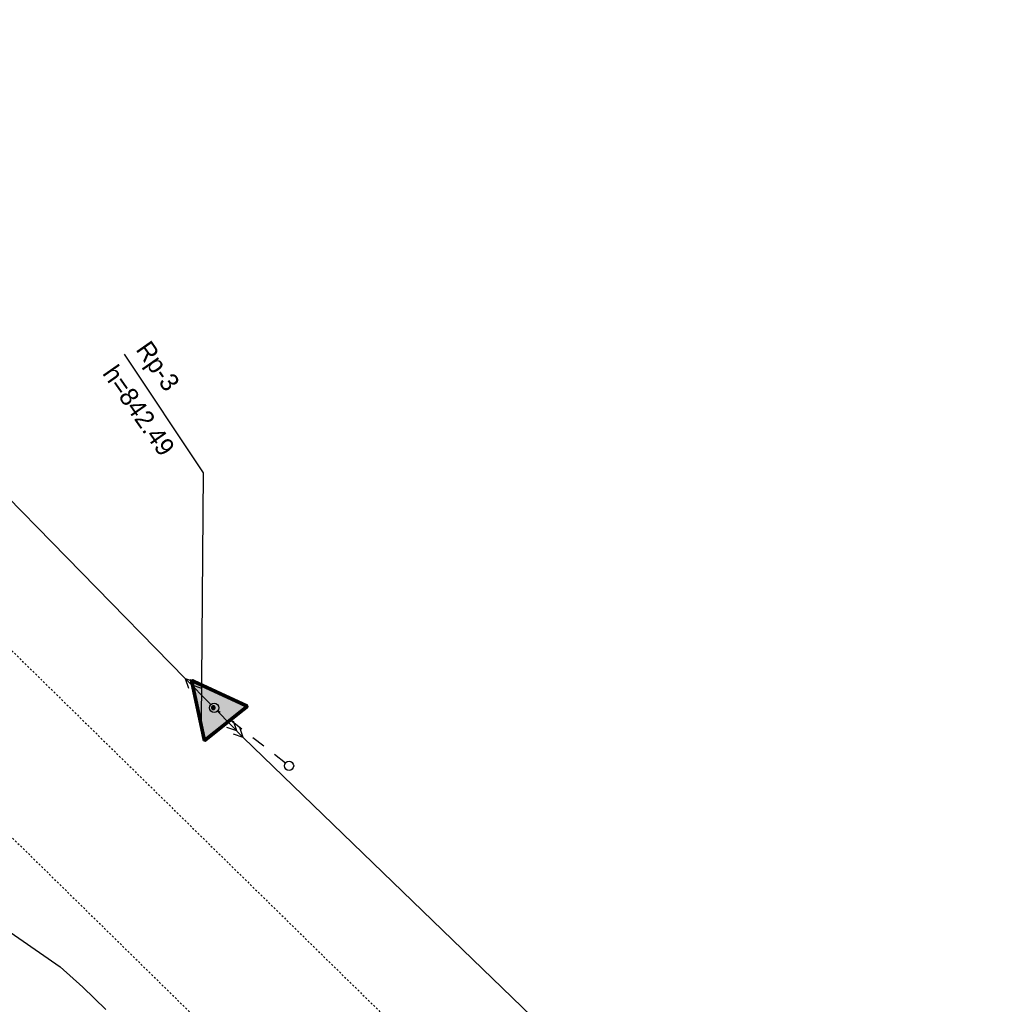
# Model space of a CAD drawing. Header units: millimetres. Extents: x 405709 to 406552, y 4254722 to 4255885.
# Tile 16 of 48: x 406390 to 406443, y 4254950 to 4255004. Entities that reach past the tile are written whole.
import ezdxf

# ---------------------------------------------------------------- set-up
doc = ezdxf.new("R2010")
doc.units = ezdxf.units.MM
doc.header["$LTSCALE"] = 0.5
doc.linetypes.add('CONTI', pattern=[0])
doc.linetypes.add('Д_ТРОТ_ТРУБА', pattern=[3, 1.5, -1.5])
for name, color, linetype in [('(022) Возд. Линии', 7, 'Continuous'), ('(025) Дорога', 7, 'Continuous'), ('(031) Горизонтали', 42, 'Continuous'), ('PI_OTDEFAULT', 172, 'CONTI'), ('ЦММ (0).Точки.Рельефные', 7, 'Continuous')]:
    doc.layers.add(name, color=color, linetype=linetype)
doc.styles.add('BM-431', font='txt')

# ---------------------------------------------------------------- blocks, each defined once
blk = doc.blocks.new('BLOCK_2_0_0_0_0_0_0')
at = {"layer": 'ЦММ (0).Точки.Рельефные', "true_color": 0xffffff}
blk.add_hatch(color=7, dxfattribs=at).paths.add_polyline_path([(0, 19), (-15, -11), (15, -11)])
at = {"layer": 'ЦММ (0).Точки.Рельефные'}
blk.add_hatch(color=256, dxfattribs=at).paths.add_polyline_path([(0, 1), (-0.1, 0.99), (-0.2, 0.98), (-0.3, 0.96), (-0.39, 0.92), (-0.48, 0.88), (-0.56, 0.83), (-0.64, 0.77), (-0.71, 0.71), (-0.77, 0.64), (-0.83, 0.56), (-0.88, 0.48), (-0.92, 0.39), (-0.96, 0.3), (-0.98, 0.2), (-0.99, 0.1), (-1, 0), (-1, 0), (-0.99, -0.1), (-0.98, -0.2), (-0.96, -0.3), (-0.92, -0.39), (-0.88, -0.48), (-0.83, -0.56), (-0.77, -0.64), (-0.71, -0.71), (-0.64, -0.77), (-0.56, -0.83), (-0.48, -0.88), (-0.39, -0.92), (-0.3, -0.96), (-0.2, -0.98), (-0.1, -0.99), (0, -1), (0, -1), (0.1, -0.99), (0.2, -0.98), (0.3, -0.96), (0.39, -0.92), (0.48, -0.88), (0.56, -0.83), (0.64, -0.77), (0.71, -0.71), (0.77, -0.64), (0.83, -0.56), (0.88, -0.48), (0.92, -0.39), (0.96, -0.3), (0.98, -0.2), (0.99, -0.1), (1, 0), (1, 0), (0.99, 0.1), (0.98, 0.2), (0.96, 0.3), (0.92, 0.39), (0.88, 0.48), (0.83, 0.56), (0.77, 0.64), (0.71, 0.71), (0.64, 0.77), (0.56, 0.83), (0.48, 0.88), (0.39, 0.92), (0.3, 0.96), (0.2, 0.98), (0.1, 0.99), (0, 1)])
at = {"layer": 'ЦММ (0).Точки.Рельефные', "const_width": 2}
for points in [[(-15, -11), (0, 19)], [(0, 19), (15, -11)], [(15, -11), (-15, -11)]]:
    blk.add_lwpolyline(points, dxfattribs=at)
at = {"layer": 'ЦММ (0).Точки.Рельефные', "color": 7, "true_color": 0xffffff, "const_width": 1}
blk.add_lwpolyline([(0, 19), (-15, -11), (15, -11)], close=True, dxfattribs=at)
at = {"layer": 'ЦММ (0).Точки.Рельефные'}
blk.add_lwpolyline([(0, 1), (-0.1, 0.99), (-0.2, 0.98), (-0.3, 0.96), (-0.39, 0.92), (-0.48, 0.88), (-0.56, 0.83), (-0.64, 0.77), (-0.71, 0.71), (-0.77, 0.64), (-0.83, 0.56), (-0.88, 0.48), (-0.92, 0.39), (-0.96, 0.3), (-0.98, 0.2), (-0.99, 0.1), (-1, 0), (-1, 0), (-0.99, -0.1), (-0.98, -0.2), (-0.96, -0.3), (-0.92, -0.39), (-0.88, -0.48), (-0.83, -0.56), (-0.77, -0.64), (-0.71, -0.71), (-0.64, -0.77), (-0.56, -0.83), (-0.48, -0.88), (-0.39, -0.92), (-0.3, -0.96), (-0.2, -0.98), (-0.1, -0.99), (0, -1), (0, -1), (0.1, -0.99), (0.2, -0.98), (0.3, -0.96), (0.39, -0.92), (0.48, -0.88), (0.56, -0.83), (0.64, -0.77), (0.71, -0.71), (0.77, -0.64), (0.83, -0.56), (0.88, -0.48), (0.92, -0.39), (0.96, -0.3), (0.98, -0.2), (0.99, -0.1), (1, 0), (1, 0), (0.99, 0.1), (0.98, 0.2), (0.96, 0.3), (0.92, 0.39), (0.88, 0.48), (0.83, 0.56), (0.77, 0.64), (0.71, 0.71), (0.64, 0.77), (0.56, 0.83), (0.48, 0.88), (0.39, 0.92), (0.3, 0.96), (0.2, 0.98), (0.1, 0.99), (0, 1)], close=True, dxfattribs=at)
blk = doc.blocks.new('strela1')
at = {"layer": '(022) Возд. Линии'}
for p, q in [((-2, 0), (-1.5, 0.25)), ((0, 0), (-2, 0)), ((-2, 0), (-1.5, -0.25)), ((-1.5, 0), (-1, 0.25)), ((-1.5, 0), (-1, -0.25))]:
    blk.add_line(p, q, dxfattribs=at)
blk = doc.blocks.new('strela2')
at = {"layer": '(022) Возд. Линии'}
for p, q in [((0, 0), (2, 0)), ((1.5, 0), (1, 0.25)), ((1.5, 0), (1, -0.25)), ((2, 0), (1.5, 0.25)), ((2, 0), (1.5, -0.25))]:
    blk.add_line(p, q, dxfattribs=at)
blk = doc.blocks.new('STOLB')
at = {"layer": '(022) Возд. Линии'}
blk.add_circle((0, 0), 0.25, dxfattribs=at)

msp = doc.modelspace()

# ---------------------------------------------------------------- linework, layer by layer
at = {"layer": '(022) Возд. Линии', "elevation": -7.06}
for points in [[(406398.992, 4254967.829), (406348.12, 4255019.84)], [(406402.14, 4254964.61), (406445.59, 4254922.596)]]:
    msp.add_lwpolyline(points, dxfattribs=at)
at = {"layer": '(022) Возд. Линии', "linetype": 'Д_ТРОТ_ТРУБА', "elevation": -7.21}
msp.add_lwpolyline([(406404.449, 4254963.212), (406400.772, 4254966.061)], dxfattribs=at)
at = {"layer": '(025) Дорога', "linetype": 'Д_ТРОТ_ТРУБА', "ltscale": 0.1, "flags": 128}
for points in [[(405782.714, 4255860.237), (405783.467, 4255854.009), (405787.357, 4255836.299), (405796.387, 4255813.919), (405808.627, 4255795.739), (405843.717, 4255753.069), (405862.857, 4255731.199), (405891.097, 4255699.229), (405914.157, 4255672.749), (405943.537, 4255638.219), (405980.327, 4255590.229), (406010.067, 4255552.289), (406064.577, 4255491.749), (406108.757, 4255440.899), (406113.177, 4255434.059), (406118.117, 4255421.019), (406120.847, 4255408.439), (406126.977, 4255365.989), (406137.207, 4255327.489), (406160.857, 4255259.219), (406178.707, 4255213.809), (406200.097, 4255174.459), (406222.737, 4255145.749), (406254.787, 4255104.899), (406294.707, 4255057.739), (406338.637, 4255007.089), (406369.807, 4254978.529), (406414.237, 4254934.909), (406453.887, 4254898.609), (406488.527, 4254862.469), (406540.017, 4254812.339), (406547.477, 4254805.076)], [(405792.411, 4255859.925), (405792.617, 4255857.579), (405794.347, 4255837.839), (405802.997, 4255818.099), (405814.957, 4255799.589), (405842.787, 4255764.929), (405849.207, 4255758.389), (405869.347, 4255735.769), (405896.647, 4255703.709), (405919.567, 4255678.089), (405948.627, 4255643.749), (405986.027, 4255594.959), (406015.497, 4255556.649), (406069.887, 4255496.469), (406113.847, 4255444.769), (406118.737, 4255436.369), (406128.097, 4255410.099), (406133.827, 4255367.759), (406143.437, 4255331.109), (406167.007, 4255262.319), (406185.657, 4255218.649), (406206.367, 4255178.479), (406227.337, 4255150.259), (406260.627, 4255109.139), (406299.967, 4255062.749), (406343.977, 4255012.439), (406373.417, 4254985.149), (406419.047, 4254940.389), (406457.257, 4254905.719), (406493.927, 4254868.269), (406544.007, 4254818.779), (406552.146, 4254810.736)]]:
    msp.add_lwpolyline(points, dxfattribs=at)
at = {"layer": '(031) Горизонтали'}
msp.add_polyline3d([(406372.487, 4254962.589, 604.5), (406373.147, 4254962.169, 604.5), (406374.197, 4254961.659, 604.5), (406377.207, 4254960.409, 604.5), (406380.127, 4254959.239, 604.5), (406382.247, 4254958.239, 604.5), (406383.567, 4254957.389, 604.5), (406385.757, 4254956.109, 604.5), (406388.777, 4254954.439, 604.5), (406392.167, 4254952.099, 604.5), (406393.417, 4254950.999, 604.5), (406394.657, 4254949.779, 604.5)], dxfattribs=at)
at = {"layer": 'PI_OTDEFAULT', "color": 1, "ltscale": 3, "true_color": 0xff0000}
msp.add_lwpolyline([(406395.66, 4254985.501), (406399.971, 4254979.031), (406399.854, 4254965.464)], dxfattribs=at)

# ---------------------------------------------------------------- block references
at = {"layer": '(022) Возд. Линии'}
for name, p, rotation in [('strela1', (406400.391, 4254966.399, -7.06), 314.365444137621), ('STOLB', (406400.567, 4254966.219, -7.06), 314.365444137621), ('strela2', (406400.742, 4254966.04, -7.06), 314.365444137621), ('STOLB', (406404.647, 4254963.059, -7.21), 337.2296912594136)]:
    msp.add_blockref(name, p, dxfattribs=dict(at, rotation=rotation))
at = {"layer": 'ЦММ (0).Точки.Рельефные', "xscale": 0.1000000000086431, "yscale": 0.1000000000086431, "rotation": 38.63014912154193}
msp.add_blockref('BLOCK_2_0_0_0_0_0_0', (406400.52, 4254966.23, 842.491), dxfattribs=at)

# ---------------------------------------------------------------- texts
at = {"layer": 'PI_OTDEFAULT', "color": 1, "ltscale": 3, "true_color": 0xff0000, "style": 'BM-431'}
for s, p in [('Rp-3', (406396.264, 4254985.756)), ('h=842.49', (406394.442, 4254984.447))]:
    msp.add_text(s, height=1, rotation=305, dxfattribs=at).set_placement(p)

doc.saveas('drawing.dxf')
